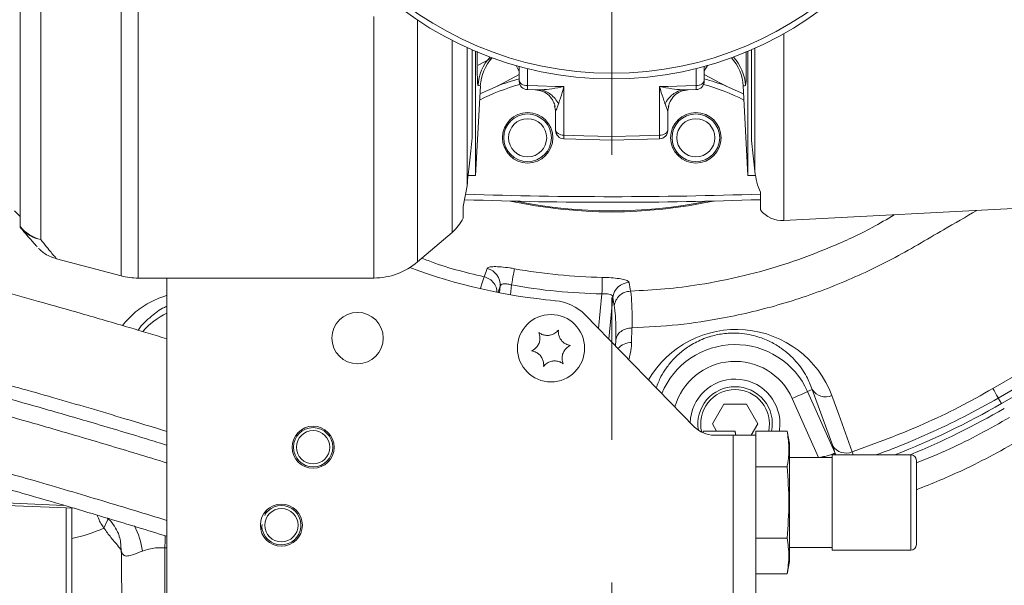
# Model space of a CAD drawing. Header units: millimetres. Extents: x 0 to 8410, y 0 to 5940.
# Tile 137 of 180: x 5332 to 5507, y 4100 to 4201. Entities that reach past the tile are written whole.
import ezdxf

# ---------------------------------------------------------------- set-up
doc = ezdxf.new("R2010")
doc.units = ezdxf.units.MM
doc.header["$LTSCALE"] = 10
doc.linetypes.add('CENTERX2', pattern=[20.32, 12.7, -2.54, 2.54, -2.54])

msp = doc.modelspace()

# ---------------------------------------------------------------- linework, layer by layer
at = {"color": 7, "linetype": 'CENTERX2', "lineweight": 0}
msp.add_line((5437.2, 2551.21), (5437.2, 4467.87), dxfattribs=at)
at = {"color": 8, "linetype": 'Continuous', "lineweight": 0}
for p, q in [((5352.76, 4350.87), (5352.76, 4154.87)), ((5349.7, 4155.27), (5349.7, 4350.48)), ((5335.38, 4344.02), (5335.38, 4161.72)), ((5394.78, 4154.87), (5394.78, 4201.5)), ((5402.57, 4200.84), (5402.57, 4157.75)), ((5467.91, 4198.44), (5467.91, 4165.1)), ((5408.73, 4163.01), (5408.73, 4197.24)), ((5411.41, 4195.94), (5411.41, 4171.33)), ((5462.73, 4173.91), (5462.73, 4195.82)), ((5420.7, 4191.17), (5416.81, 4189.1)), ((5422.18, 4192.2), (5422.18, 4189.17)), ((5452.23, 4189.17), (5452.23, 4192.2)), ((5457.6, 4189.1), (5453.7, 4191.17)), ((5413.77, 4189.12), (5413.36, 4189.18)), ((5423.68, 4188.42), (5424.53, 4188.43)), ((5428.68, 4188.99), (5428.68, 4180.33)), ((5445.73, 4180.33), (5445.73, 4188.99)), ((5449.88, 4188.43), (5450.73, 4188.42)), ((5417.3, 4153.4), (5416.92, 4152.38)), ((5417.19, 4152.25), (5417.3, 4153.4)), ((5419.33, 4153.64), (5419.16, 4151.89)), ((5434.85, 4145.85), (5435.46, 4152.05)), ((5437.41, 4151.43), (5436.67, 4143.98)), ((5437.66, 4149.9), (5437.41, 4151.43)), ((5440.81, 4145.97), (5440.75, 4143.37)), ((5437.88, 4142.74), (5437.91, 4143.85)), ((5472.96, 4135), (5472.13, 4134.63)), ((5476.6, 4124.98), (5472.96, 4135)), ((5474.07, 4122.89), (5469.39, 4133.41)), ((5472.13, 4134.63), (5476.96, 4123.77)), ((5506.13, 4133.49), (5506.7, 4132.49)), ((5458.87, 4126.87), (5458.87, 4080.37)), ((5476.95, 4123.67), (5476.96, 4123.77)), ((5476.95, 4123.67), (5477.11, 4123.37)), ((5476.96, 4123.77), (5477.18, 4123.37)), ((5480.09, 4123.9), (5480.28, 4123.37)), ((5490.52, 4106.37), (5490.52, 4123.37)), ((5299.46, 4116.05), (5339.5, 4114.36)), ((5357.87, 4106.78), (5357.52, 4106.79))]:
    msp.add_line(p, q, dxfattribs=at)
at = {"color": 7, "linetype": 'Continuous', "lineweight": 0}
for p, q in [((5331.7, 4164.04), (5331.7, 4341.7)), ((5506.7, 4132.49), (5623.81, 4200.11)), ((5412.32, 4195.54), (5412.32, 4179.87)), ((5412.93, 4195.28), (5412.93, 4173.12)), ((5413.21, 4193.38), (5413.23, 4195.24)), ((5461.18, 4195.25), (5461.19, 4193.53)), ((5461.48, 4173.12), (5461.48, 4195.28)), ((5462.14, 4179.39), (5462.14, 4195.56)), ((5420.7, 4190.13), (5420.7, 4192.59)), ((5453.7, 4192.59), (5453.7, 4190.13)), ((5437.2, 4190.37), (5437.2, 4180.1)), ((5412.93, 4173.12), (5413.77, 4189.12)), ((5416.81, 4189.1), (5413.69, 4187.72)), ((5422.16, 4188.45), (5423.68, 4188.41)), ((5450.73, 4188.41), (5452.24, 4188.45)), ((5460.72, 4187.69), (5457.6, 4189.1)), ((5460.64, 4189.12), (5461.48, 4173.12)), ((5427.01, 4185.54), (5427.2, 4184.71)), ((5427.2, 4181.29), (5427.2, 4184.71)), ((5447.2, 4184.71), (5447.4, 4185.54)), ((5447.2, 4184.71), (5447.2, 4181.29)), ((5428.66, 4179.69), (5437.2, 4179.46)), ((5437.2, 4179.46), (5445.74, 4179.69)), ((5462.14, 4179.39), (5462.73, 4173.91)), ((5411.6, 4173.12), (5412.93, 4173.12)), ((5461.48, 4173.12), (5462.87, 4173.12)), ((5411.41, 4171.33), (5410.7, 4167.61)), ((5463.7, 4167.03), (5463.7, 4170.18)), ((5330.7, 4166.87), (5331.7, 4165.87)), ((5410.7, 4165.54), (5410.7, 4167.61)), ((5467.91, 4165.1), (5511.3, 4167.38)), ((5331.7, 4163.92), (5331.7, 4164.04)), ((5331.81, 4163.78), (5331.7, 4163.91)), ((5402.57, 4157.75), (5408.73, 4163.01)), ((5338.17, 4158.3), (5349.7, 4155.27)), ((5352.76, 4154.87), (5394.78, 4154.87)), ((5357.87, 4154.87), (5357.87, 4085.37)), ((5451.9, 4128.38), (5432.45, 4148.31)), ((5455.16, 4128.87), (5457.18, 4132.37)), ((5457.18, 4132.37), (5461.22, 4132.37)), ((5461.22, 4132.37), (5463.25, 4128.87)), ((5455.91, 4127.57), (5455.16, 4128.87)), ((5463.25, 4128.87), (5462.09, 4126.87)), ((5467.2, 4128.87), (5467.1, 4127.57)), ((5453.52, 4127.57), (5453.47, 4127.29)), ((5453.49, 4127.29), (5453.52, 4127.57)), ((5453.52, 4127.57), (5459.22, 4127.57)), ((5458.87, 4126.87), (5455.48, 4126.87)), ((5462.87, 4126.87), (5458.87, 4126.87)), ((5459.34, 4126.87), (5459.22, 4127.57)), ((5459.22, 4127.57), (5459.29, 4126.87)), ((5468.48, 4127.57), (5462.87, 4127.57)), ((5462.87, 4127.57), (5462.87, 4126.87)), ((5462.87, 4126.87), (5462.87, 4080.37)), ((5468.87, 4125.37), (5468.48, 4127.57)), ((5468.87, 4125.37), (5468.87, 4104.37)), ((5476.52, 4122.87), (5468.87, 4122.87)), ((5490.52, 4123.37), (5476.52, 4123.37)), ((5476.52, 4106.37), (5476.52, 4123.37)), ((5468.48, 4121.22), (5462.87, 4121.22)), ((5491.52, 4107.37), (5491.52, 4122.37)), ((5299.43, 4115.61), (5341.4, 4113.84)), ((5339.9, 3967.37), (5339.9, 4113.93)), ((5340.9, 4108.45), (5340.9, 4113.92)), ((5349.53, 4108.34), (5349.47, 4108.58)), ((5468.48, 4108.52), (5462.87, 4108.52)), ((5340.9, 4081.71), (5340.9, 4108.45)), ((5468.87, 4106.87), (5476.52, 4106.87)), ((5476.52, 4106.37), (5490.52, 4106.37)), ((5468.48, 4102.17), (5468.87, 4104.37)), ((5468.48, 4102.17), (5462.87, 4102.17))]:
    msp.add_line(p, q, dxfattribs=at)
at = {"color": 7, "linetype": 'Continuous', "lineweight": 0, "flags": 128}
for points in [[(5415.86, 4194.13), (5413.41, 4192.82), (5413.39, 4192.81)], [(5375.62, 4113.46), (5375.47, 4112.96), (5375.35, 4112.57)], [(5374.89, 4110.97), (5374.74, 4110.42), (5374.63, 4110)]]:
    msp.add_lwpolyline(points, dxfattribs=at)
at = {"color": 8, "linetype": 'Continuous', "lineweight": 0, "flags": 128}
for points in [[(5420.7, 4191.72), (5420.48, 4192.14), (5420.16, 4192.74)], [(5453.7, 4191.72), (5453.93, 4192.14), (5454.25, 4192.74)], [(5420.7, 4190.13), (5420.73, 4189.94), (5420.82, 4189.76), (5420.95, 4189.6), (5421.13, 4189.45), (5421.36, 4189.33), (5421.61, 4189.24), (5421.89, 4189.19), (5422.18, 4189.17)], [(5453.7, 4190.13), (5453.68, 4189.94), (5453.59, 4189.76), (5453.46, 4189.6), (5453.27, 4189.45), (5453.05, 4189.33), (5452.8, 4189.24), (5452.52, 4189.19), (5452.23, 4189.17)], [(5422.18, 4189.17), (5424, 4189.12), (5427.2, 4189.03), (5428.68, 4188.99)], [(5445.73, 4188.99), (5447.2, 4189.03), (5450.41, 4189.12), (5452.23, 4189.17)], [(5427.2, 4181.29), (5427.23, 4181.11), (5427.32, 4180.93), (5427.45, 4180.76), (5427.63, 4180.62), (5427.86, 4180.5), (5428.11, 4180.41), (5428.39, 4180.35), (5428.68, 4180.33)], [(5445.73, 4180.33), (5446.02, 4180.35), (5446.3, 4180.41), (5446.55, 4180.5), (5446.77, 4180.62), (5446.96, 4180.76), (5447.09, 4180.93), (5447.18, 4181.11), (5447.2, 4181.29)], [(5428.68, 4180.33), (5432.24, 4180.23), (5437.2, 4180.1)], [(5437.2, 4180.1), (5442.17, 4180.23), (5445.73, 4180.33)], [(5414.44, 4155.1), (5414.86, 4156.22), (5414.98, 4156.56)], [(5419.33, 4153.64), (5419.42, 4154.14), (5419.51, 4154.63), (5419.59, 4155.09), (5419.67, 4155.51), (5419.74, 4155.87), (5419.79, 4156.17), (5419.83, 4156.39), (5419.85, 4156.53)], [(5413.82, 4153.05), (5414.07, 4153.99), (5414.44, 4155.1), (5414.44, 4155.1), (5414.44, 4155.1)], [(5435.46, 4152.05), (5435.47, 4152.57), (5435.48, 4153.06), (5435.49, 4153.53), (5435.49, 4153.95), (5435.5, 4154.32), (5435.5, 4154.62), (5435.51, 4154.85), (5435.51, 4154.99)], [(5440.29, 4154.08), (5440.48, 4152.9), (5440.54, 4152.54)], [(5505.16, 4135.17), (5522.48, 4145.17), (5537.23, 4153.68)], [(5538.21, 4152.02), (5523.02, 4143.24), (5506.13, 4133.49)], [(5506.13, 4133.49), (5506.09, 4133.55), (5506.04, 4133.65), (5505.95, 4133.8), (5505.84, 4133.99), (5505.71, 4134.22), (5505.55, 4134.5), (5505.37, 4134.81), (5505.16, 4135.17)], [(5469.39, 4133.41), (5469.91, 4133.64), (5470.41, 4133.86), (5470.87, 4134.07), (5471.28, 4134.25), (5471.62, 4134.4), (5471.88, 4134.52), (5472.05, 4134.59), (5472.13, 4134.63)], [(5476.46, 4133.92), (5477.67, 4130.58), (5480.09, 4123.9)], [(5346.65, 4110.32), (5347.29, 4111.7), (5347.39, 4112.08)], [(5357.52, 4106.79), (5357.56, 4108.09), (5357.58, 4108.99)], [(5349.74, 4106.35), (5349.61, 4107.96), (5349.53, 4108.34)], [(5357.52, 4106.79), (5357.52, 4096.88), (5357.52, 4076.56)]]:
    msp.add_lwpolyline(points, dxfattribs=at)
at = {"color": 7, "linetype": 'Continuous', "lineweight": 0}
for centre, radius in [((5437.2, 4252.87), 62.5), ((5437.2, 4252.87), 61.5), ((5422.2, 4179.87), 4.5), ((5422.2, 4179.87), 4.25), ((5452.2, 4179.87), 4.5), ((5452.2, 4179.87), 4.25), ((5422.2, 4179.87), 3.4), ((5452.2, 4179.87), 3.4), ((5391.87, 4144.16), 4.58), ((5426.37, 4142.37), 6), ((5383.95, 4124.71), 3.75), ((5383.95, 4124.71), 3.5), ((5383.95, 4124.71), 2.97), ((5378.29, 4110.82), 3.75), ((5378.29, 4110.82), 2.97)]:
    msp.add_circle(centre, radius, dxfattribs=at)
at = {"color": 8, "linetype": 'Continuous', "lineweight": 0}
for centre, radius, start, end in [((5421.35, 4188.8), 8, 136.9968, 177.3218), ((5453.05, 4188.8), 8, 2.6782, 43.0032), ((5431.2, 4151.78), 39, 105.4399, 116.7785), ((5443.2, 4151.78), 39, 63.2215, 74.5601), ((5337.1, 4168.53), 7.02, 219.7536, 255.7991), ((5336.47, 4167.72), 6.09, 218.5831, 220.2236), ((5336.49, 4167.77), 6.15, 220.4624, 259.5717), ((5414.31, 4153.64), 3, 355.5046, 77.1032), ((5437.2, 4252.87), 97.89, 259.7912, 269.0088), ((5437.2, 4252.87), 100.83, 259.7912, 269.0088), ((5440.38, 4151.08), 3, 91.6981, 173.2949), ((5364.2, 4135.87), 14.25, 116.3969, 138.1755), ((5459.43, 4127.51), 18.2, 20.6238, 149.5357), ((5440.68, 4140.22), 3.15, 88.8039, 138.6423), ((5459.2, 4128.87), 14.15, 24, 157.4918), ((5459.2, 4128.87), 11.15, 24, 164.2743), ((5459.2, 4128.87), 6.14, 90, 193.9268), ((5459.2, 4128.87), 6.13, 347.7826, 90), ((5475.34, 4136.5), 2.81, 212.2462, 293.5223), ((5478.97, 4126.48), 2.81, 212.2613, 293.6131), ((5335.56, 4134.68), 26.77, 281.5225, 294.4838), ((5338.73, 4104.04), 14.95, 8.3954, 26.5507)]:
    msp.add_arc(centre, radius, start, end, dxfattribs=at)
at = {"color": 7, "linetype": 'Continuous', "lineweight": 0}
for centre, radius, start, end in [((5421.75, 4188.7), 8, 137.3512, 176.9835), ((5452.65, 4188.7), 8, 2.9907, 42.6488), ((5431.2, 4151.78), 40, 105.1452, 111.0912), ((5422.2, 4189.95), 1.5, 180.0033, 268.6752), ((5452.2, 4189.95), 1.5, 271.6567, 359.9975), ((5443.2, 4151.78), 40, 68.9088, 74.8548), ((5428.7, 4181.18), 1.5, 179.9991, 268.6712), ((5445.7, 4181.18), 1.5, 271.615, 0.001), ((5437.2, 4914.37), 746, 267.98418, 272.03573), ((5437.2, 4914.37), 745, 267.99601, 272.03847), ((5437.2, 4252.87), 86.2, 257.8834, 282.1166), ((5437.2, 4252.87), 86, 258.6114, 281.3886), ((5467.65, 4170.1), 5, 217.8493, 273), ((5403.53, 4169.09), 8, 310.5018, 333.7013), ((5394.78, 4166.87), 12, 270, 310.5018), ((5436.18, 4250.43), 100, 249.5288, 264.8101), ((5352.76, 4166.87), 12, 255.2564, 270), ((5426.37, 4142.37), 8.5, 44.2967, 84.8101), ((5459.2, 4128.87), 8, 0, 178.4513), ((5459.2, 4128.87), 6.64, 90, 189.8585), ((5459.2, 4128.87), 6.64, 348.7159, 90), ((5437.2, 4252.87), 139, 291.3058, 300), ((5437.2, 4252.87), 140, 292.3316, 300), ((5455.48, 4131.87), 5, 224.2967, 270), ((5490.52, 4122.37), 1, 0, 90), ((5378.29, 4110.82), 3.5, 247.8401, 143.5512), ((5378.29, 4110.82), 3.5, 184.7986, 247.8401), ((5490.52, 4107.37), 1, 270, 0)]:
    msp.add_arc(centre, radius, start, end, dxfattribs=at)
at = {"color": 8, "linetype": 'Continuous', "lineweight": 0}
for points, knots in [([(5413.36, 4189.18), (5413.34, 4189.22), (5413.29, 4189.31), (5413.25, 4190.08), (5413.22, 4191.38), (5413.21, 4192.71), (5413.21, 4193.38)], [0, 0, 0, 0, 0.2121, 0.472053, 0.732018, 1, 1, 1, 1]), ([(5461.19, 4193.53), (5461.19, 4192.88), (5461.19, 4191.58), (5461.17, 4190.23), (5461.12, 4189.35), (5461.07, 4189.24), (5461.05, 4189.18)], [0, 0, 0, 0, 0.249893, 0.499768, 0.749891, 1, 1, 1, 1]), ([(5420.7, 4189.96), (5420.7, 4189.95), (5420.7, 4189.95), (5420.7, 4190.01), (5420.7, 4190.09), (5420.7, 4190.13)], [0, 0, 0, 0, 0.327479, 0.654876, 1, 1, 1, 1]), ([(5453.7, 4190.13), (5453.7, 4190.09), (5453.7, 4190.01), (5453.7, 4189.95), (5453.7, 4189.95), (5453.7, 4189.96)], [0, 0, 0, 0, 0.345124, 0.672521, 1, 1, 1, 1]), ([(5422.18, 4189.17), (5422.17, 4189), (5422.17, 4188.68), (5422.16, 4188.46), (5422.16, 4188.48), (5422.16, 4188.48)], [0, 0, 0, 0, 0.4076683, 0.7945528, 1, 1, 1, 1]), ([(5424.53, 4188.43), (5424.58, 4188.43), (5425.23, 4188.46), (5426.6, 4188.61), (5427.94, 4188.84), (5428.67, 4188.99), (5428.68, 4188.99)], [0, 0, 0, 0, 0.0378282, 0.4780629, 0.9961914, 1, 1, 1, 1]), ([(5427.71, 4185.93), (5427.51, 4186.25), (5427.12, 4186.89), (5426.34, 4187.64), (5425.46, 4188.19), (5424.84, 4188.35), (5424.53, 4188.43)], [0, 0, 0, 0, 0.250002, 0.499998, 0.749996, 1, 1, 1, 1]), ([(5428.68, 4188.99), (5428.68, 4188.99), (5428.47, 4188.29), (5428.16, 4187.27), (5427.84, 4186.3), (5427.72, 4185.96), (5427.71, 4185.93)], [0, 0, 0, 0, 0.003862, 0.63141, 0.962044, 1, 1, 1, 1]), ([(5446.7, 4185.93), (5446.69, 4185.96), (5446.57, 4186.3), (5446.25, 4187.27), (5445.94, 4188.29), (5445.73, 4188.99), (5445.73, 4188.99)], [0, 0, 0, 0, 0.037956, 0.36859, 0.996138, 1, 1, 1, 1]), ([(5445.73, 4188.99), (5445.74, 4188.99), (5446.46, 4188.84), (5447.81, 4188.61), (5449.18, 4188.46), (5449.83, 4188.43), (5449.88, 4188.43)], [0, 0, 0, 0, 0.0038086, 0.5219371, 0.9621718, 1, 1, 1, 1]), ([(5449.88, 4188.43), (5449.57, 4188.35), (5448.94, 4188.19), (5448.07, 4187.64), (5447.29, 4186.89), (5446.89, 4186.25), (5446.7, 4185.93)], [0, 0, 0, 0, 0.250004, 0.500002, 0.749998, 1, 1, 1, 1]), ([(5452.24, 4188.48), (5452.24, 4188.48), (5452.24, 4188.46), (5452.24, 4188.68), (5452.23, 4189), (5452.23, 4189.17)], [0, 0, 0, 0, 0.205393, 0.592304, 1, 1, 1, 1]), ([(5461.05, 4189.18), (5460.78, 4189.15), (5460.51, 4189.12), (5460.64, 4189.12), (5460.64, 4189.12)], [0, 0, 0, 0, 0.999699, 1, 1, 1, 1]), ([(5427.71, 4185.93), (5427.63, 4185.69), (5427.49, 4185.29), (5427.33, 4184.88), (5427.25, 4184.71), (5427.21, 4184.67), (5427.21, 4184.7), (5427.2, 4184.71)], [0, 0, 0, 0, 0.405985, 0.696261, 0.856829, 0.932167, 1, 1, 1, 1]), ([(5447.2, 4184.71), (5447.2, 4184.7), (5447.2, 4184.67), (5447.13, 4184.76), (5446.95, 4185.21), (5446.78, 4185.7), (5446.7, 4185.93)], [0, 0, 0, 0, 0.067951, 0.14342, 0.593307, 1, 1, 1, 1]), ([(5427.2, 4181.19), (5427.2, 4181.19), (5427.2, 4181.18), (5427.2, 4181.19), (5427.2, 4181.22), (5427.2, 4181.27), (5427.2, 4181.29)], [0, 0, 0, 0, 0.020395, 0.346873, 0.673139, 1, 1, 1, 1]), ([(5447.2, 4181.29), (5447.2, 4181.27), (5447.2, 4181.22), (5447.2, 4181.18), (5447.2, 4181.19), (5447.2, 4181.19)], [0, 0, 0, 0, 0.333666, 0.666725, 1, 1, 1, 1]), ([(5428.68, 4180.33), (5428.67, 4180.19), (5428.67, 4179.91), (5428.66, 4179.7), (5428.66, 4179.71), (5428.67, 4179.71)], [0, 0, 0, 0, 0.387605, 0.77453, 1, 1, 1, 1]), ([(5445.74, 4179.71), (5445.74, 4179.71), (5445.74, 4179.7), (5445.74, 4179.91), (5445.73, 4180.19), (5445.73, 4180.33)], [0, 0, 0, 0, 0.2253521, 0.612336, 1, 1, 1, 1]), ([(5502.3, 4166.9), (5500.33, 4165.77), (5495.28, 4162.87), (5487.23, 4158.09), (5477.58, 4153.6), (5467.53, 4150.08), (5457.96, 4147.79), (5449.02, 4146.43), (5443.55, 4146.13), (5440.81, 4145.98)], [0, 0, 0, 0, 0.10377, 0.26527, 0.426824, 0.588467, 0.75007, 0.875032, 1, 1, 1, 1]), ([(5440.54, 4152.54), (5442.59, 4152.65), (5446.69, 4152.86), (5453.46, 4153.73), (5460.82, 4155.19), (5468.68, 4157.43), (5476.32, 4160.32), (5482.64, 4163.22), (5486.28, 4165.37), (5487.57, 4166.13)], [0, 0, 0, 0, 0.124361, 0.248722, 0.413773, 0.578823, 0.743874, 0.908925, 1, 1, 1, 1]), ([(5335.38, 4161.72), (5335.73, 4161.28), (5336.44, 4160.4), (5337.26, 4159.41), (5337.85, 4158.71), (5338.18, 4158.33), (5338.18, 4158.33), (5338.18, 4158.32)], [0, 0, 0, 0, 0.210711, 0.421395, 0.637439, 0.853467, 1, 1, 1, 1]), ([(5403.37, 4158.43), (5403.73, 4158.27), (5407.29, 4156.79), (5411.06, 4155.9), (5414.44, 4155.1)], [0, 0, 0, 0, 0.102454, 1, 1, 1, 1]), ([(5414.98, 4156.56), (5415.07, 4156.65), (5415.25, 4156.84), (5416.17, 4156.93), (5417.45, 4156.87), (5418.76, 4156.72), (5419.57, 4156.58), (5419.85, 4156.53)], [0, 0, 0, 0, 0.225992, 0.450693, 0.669634, 0.884438, 1, 1, 1, 1]), ([(5416.71, 4152.41), (5416.7, 4152.61), (5416.68, 4153.15), (5416.23, 4153.97), (5415.46, 4154.75), (5414.78, 4154.98), (5414.44, 4155.1)], [0, 0, 0, 0, 0.156584, 0.437733, 0.71887, 1, 1, 1, 1]), ([(5435.51, 4154.99), (5436.05, 4154.98), (5437.13, 4154.94), (5438.57, 4154.78), (5439.64, 4154.56), (5440.19, 4154.31), (5440.27, 4154.14), (5440.29, 4154.08)], [0, 0, 0, 0, 0.215192, 0.431815, 0.649481, 0.86959, 1, 1, 1, 1]), ([(5419.33, 4153.64), (5419.22, 4153.67), (5418.89, 4153.76), (5418.35, 4153.85), (5417.81, 4153.83), (5417.43, 4153.69), (5417.34, 4153.5), (5417.3, 4153.4)], [0, 0, 0, 0, 0.115743, 0.327998, 0.54304, 0.767083, 1, 1, 1, 1]), ([(5440.54, 4152.54), (5440.19, 4152.49), (5439.47, 4152.39), (5438.56, 4151.79), (5437.88, 4150.93), (5437.73, 4150.24), (5437.66, 4149.9)], [0, 0, 0, 0, 0.250002, 0.500004, 0.75, 1, 1, 1, 1]), ([(5440.54, 4152.54), (5440.54, 4152.54), (5440.62, 4152.54), (5440.74, 4150.71), (5440.83, 4149.44), (5440.83, 4145.98), (5440.81, 4145.98), (5440.81, 4145.98)], [0, 0, 0, 0, 0.000003, 0.408195, 0.695014, 0.999997, 1, 1, 1, 1]), ([(5349.93, 4146.41), (5350.69, 4147.25), (5352.16, 4148.89), (5354.87, 4150.69), (5356.92, 4151.45), (5357.87, 4151.8)], [0, 0, 0, 0, 0.358292, 0.702156, 1, 1, 1, 1]), ([(5437.41, 4151.43), (5437.4, 4151.49), (5437.38, 4151.65), (5437.16, 4151.87), (5436.73, 4152.03), (5436.13, 4152.1), (5435.68, 4152.07), (5435.46, 4152.05)], [0, 0, 0, 0, 0.135492, 0.357819, 0.572484, 0.785462, 1, 1, 1, 1]), ([(5357.87, 4149.83), (5357.72, 4149.76), (5356.67, 4149.33), (5354.96, 4147.94), (5353.36, 4146.58), (5352.77, 4145.6), (5352.76, 4145.57)], [0, 0, 0, 0, 0.066727, 0.473854, 0.983106, 1, 1, 1, 1]), ([(5437.91, 4143.85), (5437.92, 4144.46), (5437.95, 4145.66), (5437.91, 4147.49), (5437.81, 4148.88), (5437.7, 4149.62), (5437.66, 4149.9)], [0, 0, 0, 0, 0.187466, 0.375191, 0.767124, 1, 1, 1, 1]), ([(5440.81, 4145.97), (5440.45, 4145.94), (5439.74, 4145.87), (5438.82, 4145.39), (5438.14, 4144.7), (5437.99, 4144.13), (5437.91, 4143.85)], [0, 0, 0, 0, 0.249996, 0.499997, 0.749999, 1, 1, 1, 1]), ([(5472.96, 4135), (5472.65, 4135.78), (5471.94, 4137.54), (5470.18, 4140.05), (5467.95, 4142.09), (5465.6, 4143.53), (5463.65, 4144.33), (5461.73, 4144.82), (5459.77, 4145.09), (5457.43, 4145.06), (5455.49, 4144.68), (5453.58, 4144.09), (5451.69, 4143.23), (5449.7, 4141.86), (5448.14, 4140.4), (5446.91, 4138.87), (5445.84, 4137.17), (5445.39, 4135.97), (5445.14, 4135.3)], [0, 0, 0, 0, 0.091529, 0.20693, 0.322134, 0.386604, 0.450914, 0.489478, 0.527943, 0.580354, 0.626534, 0.638645, 0.697643, 0.754313, 0.811211, 0.869066, 0.926967, 1, 1, 1, 1]), ([(5440.75, 4143.37), (5440.74, 4143.06), (5440.7, 4142.04), (5440.43, 4141.02), (5440.25, 4140.32)], [0, 0, 0, 0, 0.305133, 1, 1, 1, 1]), ([(5480.09, 4123.9), (5484.38, 4125.47), (5490.84, 4127.82), (5499.12, 4131.8), (5503.15, 4134.04), (5505.16, 4135.17)], [0, 0, 0, 0, 0.497351, 0.748676, 1, 1, 1, 1]), ([(5506.13, 4133.49), (5504.1, 4132.36), (5500.04, 4130.09), (5493.71, 4127.09), (5488.47, 4124.84), (5485.28, 4123.71), (5484.31, 4123.37)], [0, 0, 0, 0, 0.289649, 0.579297, 0.871965, 1, 1, 1, 1]), ([(5491.52, 4121.91), (5493.52, 4122.72), (5499.24, 4125.03), (5504.63, 4128.05), (5508.14, 4130.01)], [0, 0, 0, 0, 0.3490361, 1, 1, 1, 1]), ([(5510.53, 4126.3), (5507, 4124.33), (5500.85, 4120.9), (5494.31, 4118.25), (5491.52, 4117.12)], [0, 0, 0, 0, 0.572808, 1, 1, 1, 1]), ([(5476.96, 4123.77), (5476.93, 4123.94), (5476.87, 4124.2), (5476.67, 4124.77), (5476.6, 4124.98)], [0, 0, 0, 0, 0.629447, 1, 1, 1, 1]), ([(5474.07, 4122.89), (5474.12, 4122.9), (5474.5, 4122.95), (5475.21, 4123.08), (5476.06, 4123.3), (5476.7, 4123.52), (5476.87, 4123.62), (5476.95, 4123.67)], [0, 0, 0, 0, 0.03084, 0.276989, 0.519092, 0.759677, 1, 1, 1, 1]), ([(5346.65, 4110.32), (5346.29, 4110.83), (5345.85, 4111.48), (5345.54, 4112.41), (5345.48, 4112.6)], [0, 0, 0, 0, 0.8061874, 1, 1, 1, 1]), ([(5349.74, 4106.35), (5349.55, 4106.62), (5349.17, 4107.15), (5347.99, 4108.46), (5347.07, 4109.73), (5346.65, 4110.32)], [0, 0, 0, 0, 0.344564, 0.699788, 1, 1, 1, 1]), ([(5357.52, 4106.79), (5356.95, 4106.8), (5355.5, 4106.83), (5354.27, 4106.45), (5353.52, 4106.22)], [0, 0, 0, 0, 0.397816, 1, 1, 1, 1]), ([(5353.52, 4106.22), (5353.35, 4106.16), (5352.54, 4105.84), (5351.45, 4105.39), (5350.61, 4105.29), (5350.11, 4105.46), (5349.84, 4105.79), (5349.76, 4106.22), (5349.74, 4106.35)], [0, 0, 0, 0, 0.085648, 0.403101, 0.621354, 0.696727, 0.902813, 1, 1, 1, 1]), ([(5349.74, 4106.35), (5349.8, 4101.56), (5349.93, 4091.97), (5350.09, 4082.4), (5350.17, 4077.62)], [0, 0, 0, 0, 0.4998, 1, 1, 1, 1])]:
    msp.add_open_spline(points, degree=3, knots=knots, dxfattribs=at)
at = {"color": 7, "linetype": 'Continuous', "lineweight": 0}
for points, knots in [([(5423.57, 4188.41), (5424.02, 4188.36), (5424.92, 4188.24), (5426.08, 4187.45), (5426.83, 4186.39), (5427.03, 4185.75), (5427.12, 4185.45)], [0, 0, 0, 0, 0.254861, 0.516209, 0.775278, 1, 1, 1, 1]), ([(5447.29, 4185.45), (5447.38, 4185.75), (5447.58, 4186.39), (5448.32, 4187.45), (5449.49, 4188.24), (5450.39, 4188.36), (5450.84, 4188.41)], [0, 0, 0, 0, 0.224722, 0.483791, 0.745139, 1, 1, 1, 1]), ([(5412.32, 4179.87), (5412.15, 4178.31), (5411.81, 4175.17), (5411.54, 4172.62), (5411.41, 4171.33)], [0, 0, 0, 0, 0.494503, 1, 1, 1, 1]), ([(5437.2, 4180.1), (5437.2, 4179.96), (5437.2, 4179.68), (5437.2, 4179.48), (5437.2, 4179.48), (5437.2, 4179.49)], [0, 0, 0, 0, 0.3858827, 0.7728245, 1, 1, 1, 1]), ([(5463.7, 4170.18), (5463.48, 4170.75), (5463.02, 4171.89), (5462.83, 4173.23), (5462.73, 4173.91)], [0, 0, 0, 0, 0.496652, 1, 1, 1, 1]), ([(5357.87, 4144.04), (5355.65, 4144.71), (5350.56, 4146.24), (5342.92, 4148.47), (5335.29, 4150.63), (5328.64, 4152.46), (5321.3, 4154.4), (5312.74, 4156.56), (5302.43, 4158.97), (5292.48, 4161.05), (5283.42, 4162.71), (5275.82, 4163.91), (5269.27, 4164.79), (5263.35, 4165.45), (5257.32, 4165.99), (5250.48, 4166.42), (5241.09, 4166.69), (5229.77, 4166.41), (5217.23, 4165.19), (5205.3, 4163.19), (5193.74, 4160.4), (5184.74, 4157.51), (5178.16, 4155.01), (5174.11, 4153.34), (5170.61, 4151.78), (5167.74, 4150.41), (5165.28, 4149.19), (5162.9, 4147.96), (5160.13, 4146.46), (5156.84, 4144.58), (5153.19, 4142.36), (5149.49, 4139.94), (5145.91, 4137.44), (5141.85, 4134.41), (5137.4, 4130.82), (5132.54, 4126.49), (5127.7, 4121.73), (5123.64, 4117.26), (5120.3, 4113.21), (5117.68, 4109.79), (5115.09, 4106.13), (5112.56, 4102.25), (5110.25, 4098.33), (5108.33, 4094.76), (5106.84, 4091.73), (5105.7, 4089.24), (5104.79, 4087.11), (5104.06, 4085.28), (5103.37, 4083.48), (5102.63, 4081.41), (5101.78, 4078.82), (5100.88, 4075.76), (5099.82, 4071.57), (5098.8, 4066.45), (5098, 4060.54), (5097.57, 4054.79), (5097.45, 4049.86), (5097.52, 4045.87), (5097.65, 4042.88), (5097.81, 4040.33), (5098, 4038.11), (5098.23, 4035.87), (5098.54, 4033.27), (5098.98, 4030.15), (5099.64, 4026.21), (5100.54, 4021.69), (5101.7, 4016.78), (5102.99, 4011.99), (5104.36, 4007.44), (5105.64, 4003.6), (5106.73, 4000.54), (5107.59, 3998.23), (5108.36, 3996.24), (5109.1, 3994.39), (5110.04, 3992.1), (5110.94, 3989.95), (5111.63, 3988.43), (5111.81, 3988.01)], [0, 0, 0, 0, 0.015064, 0.034499, 0.051693, 0.066653, 0.079388, 0.101151, 0.124245, 0.148636, 0.1678, 0.184911, 0.199533, 0.211751, 0.22469, 0.240094, 0.257975, 0.288548, 0.318134, 0.346652, 0.375475, 0.405427, 0.417739, 0.429292, 0.439226, 0.44754, 0.454237, 0.460826, 0.468803, 0.479181, 0.491109, 0.503217, 0.515129, 0.526843, 0.545068, 0.562817, 0.581781, 0.602899, 0.614816, 0.627317, 0.640399, 0.654058, 0.668028, 0.680588, 0.689967, 0.698095, 0.704979, 0.710627, 0.715665, 0.722107, 0.730192, 0.739905, 0.750415, 0.76877, 0.786608, 0.803944, 0.820365, 0.830529, 0.839329, 0.846775, 0.852983, 0.858837, 0.866401, 0.875666, 0.886093, 0.900763, 0.915081, 0.929049, 0.942671, 0.955186, 0.962972, 0.969821, 0.975738, 0.980737, 0.986321, 0.996226, 1, 1, 1, 1]), ([(5334.76, 4160.41), (5334.76, 4160.41), (5334.76, 4160.4), (5334.43, 4160.78), (5333.82, 4161.46), (5332.96, 4162.44), (5332.2, 4163.33), (5331.81, 4163.78)], [0, 0, 0, 0, 0.14654, 0.356529, 0.566541, 0.783252, 1, 1, 1, 1]), ([(5335.01, 4160.15), (5335.17, 4159.99), (5335.53, 4159.64), (5336.27, 4159.11), (5337.16, 4158.61), (5337.86, 4158.41), (5338.18, 4158.32)], [0, 0, 0, 0, 0.1841111, 0.4109493, 0.7347738, 1, 1, 1, 1]), ([(5133.84, 4104.78), (5133.92, 4104.88), (5134.62, 4105.74), (5136.07, 4107.41), (5138.38, 4109.97), (5141.17, 4112.83), (5144.44, 4115.95), (5148, 4119.07), (5151.67, 4122.03), (5155.25, 4124.71), (5159.28, 4127.5), (5163.67, 4130.29), (5168.39, 4133), (5172.4, 4135.11), (5175.85, 4136.79), (5179.06, 4138.26), (5182.7, 4139.81), (5187.01, 4141.49), (5192, 4143.24), (5197.71, 4145), (5204.05, 4146.65), (5210.68, 4148.06), (5217.67, 4149.23), (5224.59, 4150.06), (5231.27, 4150.57), (5237, 4150.79), (5241.35, 4150.82), (5244.84, 4150.77), (5248.02, 4150.68), (5251.89, 4150.5), (5256.49, 4150.2), (5261.97, 4149.71), (5268.39, 4148.98), (5275.79, 4147.94), (5284.09, 4146.55), (5293.29, 4144.77), (5303.42, 4142.55), (5314.23, 4139.93), (5325.7, 4136.92), (5337.79, 4133.53), (5348.6, 4130.36), (5355.38, 4128.29), (5357.87, 4127.53)], [0, 0, 0, 0, 0.002058, 0.017378, 0.034914, 0.055941, 0.079479, 0.104547, 0.128284, 0.150494, 0.171167, 0.20053, 0.226215, 0.249013, 0.264552, 0.279824, 0.297834, 0.318688, 0.342389, 0.368444, 0.397263, 0.42722, 0.454737, 0.486032, 0.513134, 0.536025, 0.554684, 0.564769, 0.577014, 0.592011, 0.609789, 0.630388, 0.655374, 0.683665, 0.715343, 0.750496, 0.789204, 0.831529, 0.874787, 0.921321, 0.971125, 1, 1, 1, 1]), ([(5357.87, 4125.09), (5356.66, 4125.46), (5352.06, 4126.87), (5344.47, 4129.13), (5335.5, 4131.73), (5327.72, 4133.91), (5320.69, 4135.81), (5313.97, 4137.55), (5307.06, 4139.25), (5299.88, 4140.92), (5292.7, 4142.46), (5285.65, 4143.83), (5279.1, 4144.98), (5273.1, 4145.91), (5267.87, 4146.61), (5263.14, 4147.15), (5258.38, 4147.61), (5253.1, 4148.01), (5246.76, 4148.31), (5239.65, 4148.4), (5232.11, 4148.15), (5224.81, 4147.57), (5217.05, 4146.61), (5208.79, 4145.15), (5199.97, 4143.04), (5192.81, 4140.85), (5187.2, 4138.86), (5183.26, 4137.32), (5179.72, 4135.81), (5176.75, 4134.46), (5174.31, 4133.28), (5172.13, 4132.19), (5169.79, 4130.96), (5167, 4129.41), (5164.53, 4127.98), (5163.06, 4127.05), (5162.64, 4126.78)], [0, 0, 0, 0, 0.017565, 0.066594, 0.10979, 0.147194, 0.178872, 0.210912, 0.243826, 0.27813, 0.31377, 0.346677, 0.378907, 0.40749, 0.432447, 0.453849, 0.47542, 0.500811, 0.529977, 0.567295, 0.604859, 0.641534, 0.677357, 0.723951, 0.77138, 0.820494, 0.844682, 0.868928, 0.890521, 0.908875, 0.923984, 0.936405, 0.950592, 0.969347, 0.991404, 1, 1, 1, 1]), ([(5357.92, 4121.9), (5356.09, 4122.47), (5350.82, 4124.08), (5342.52, 4126.55), (5333.44, 4129.18), (5325.58, 4131.38), (5317.72, 4133.5), (5309.26, 4135.67), (5299.63, 4137.97), (5290.68, 4139.91), (5282.66, 4141.46), (5276.01, 4142.61), (5269.99, 4143.52), (5264.75, 4144.21), (5259.94, 4144.76), (5255.05, 4145.22), (5249.57, 4145.61), (5243.02, 4145.9), (5235.72, 4145.95), (5228.03, 4145.66), (5220.58, 4145.04), (5212.66, 4144.02), (5204.23, 4142.49), (5195.22, 4140.29), (5187.9, 4138.03), (5182.18, 4135.96), (5178.18, 4134.37), (5174.6, 4132.83), (5171.6, 4131.44), (5169.13, 4130.24), (5166.9, 4129.11), (5164.5, 4127.84), (5161.62, 4126.23), (5158.32, 4124.27), (5154.88, 4122.09), (5151.48, 4119.78), (5147.64, 4117), (5143.45, 4113.7), (5138.94, 4109.8), (5134.5, 4105.57), (5130.6, 4101.44), (5127.16, 4097.41), (5124.22, 4093.66), (5121.3, 4089.57), (5118.5, 4085.2), (5116.09, 4080.95), (5114.15, 4077.14), (5112.69, 4074), (5111.6, 4071.42), (5110.7, 4069.15), (5109.79, 4066.69), (5108.71, 4063.49), (5107.4, 4059.01), (5106.15, 4053.68), (5105.17, 4047.97), (5104.56, 4042.65), (5104.27, 4038.06), (5104.18, 4034.21), (5104.2, 4031.1), (5104.29, 4028.42), (5104.41, 4026.22), (5104.55, 4024.16), (5104.74, 4021.88), (5105.05, 4019.01), (5105.48, 4015.69), (5106.22, 4010.92), (5107.32, 4005.19), (5108.78, 3998.9), (5110.19, 3993.56), (5111.36, 3989.48), (5112.28, 3986.44), (5112.97, 3984.26), (5113.65, 3982.13), (5114.47, 3979.68), (5115.53, 3976.56), (5117.01, 3972.41), (5118.94, 3967.25), (5121.37, 3961.08), (5124.22, 3954.18), (5126.36, 3949.31), (5127.48, 3946.77)], [0, 0, 0, 0, 0.0117983, 0.0338149, 0.0531759, 0.0698976, 0.0840046, 0.1033548, 0.1237063, 0.1451638, 0.1601266, 0.1745211, 0.187237, 0.1983038, 0.207782, 0.2177576, 0.2294386, 0.2428143, 0.2597888, 0.2767389, 0.2933046, 0.3094911, 0.330558, 0.3520305, 0.3742435, 0.3851766, 0.3960847, 0.4057454, 0.4139522, 0.4207035, 0.4263047, 0.4327691, 0.4413011, 0.4513226, 0.4621806, 0.4728473, 0.4833087, 0.4995228, 0.5152055, 0.5312654, 0.5493903, 0.5618483, 0.5751178, 0.5891879, 0.6040459, 0.6189636, 0.630687, 0.6405435, 0.6485491, 0.6547184, 0.661403, 0.6710406, 0.6835563, 0.7014293, 0.7179766, 0.7332329, 0.7472141, 0.7571609, 0.7658704, 0.7733523, 0.7796291, 0.7842743, 0.7905903, 0.7985732, 0.8081958, 0.8180814, 0.8381817, 0.8555826, 0.8702972, 0.8826217, 0.8896252, 0.8956609, 0.9008639, 0.9074501, 0.9161976, 0.9270904, 0.9422907, 0.9595572, 0.9788238, 1, 1, 1, 1]), ([(5427.69, 4145.61), (5427.49, 4145.4), (5427.15, 4145.04), (5426.43, 4144.71), (5425.73, 4144.61), (5425.05, 4144.7), (5424.55, 4144.91), (5424.3, 4145.08), (5424.22, 4145.14)], [0, 0, 0, 0, 0.235563, 0.408149, 0.581144, 0.74507, 0.917179, 1, 1, 1, 1]), ([(5429.84, 4142.85), (5429.56, 4142.91), (5429.07, 4143.03), (5428.43, 4143.49), (5427.99, 4144.04), (5427.73, 4144.68), (5427.66, 4145.21), (5427.68, 4145.51), (5427.69, 4145.61)], [0, 0, 0, 0, 0.235572, 0.40815, 0.581154, 0.745068, 0.917174, 1, 1, 1, 1]), ([(5424.22, 4145.14), (5424.31, 4144.86), (5424.45, 4144.38), (5424.37, 4143.59), (5424.11, 4142.94), (5423.69, 4142.39), (5423.26, 4142.07), (5422.99, 4141.94), (5422.9, 4141.89)], [0, 0, 0, 0, 0.235545, 0.408134, 0.581127, 0.745058, 0.917163, 1, 1, 1, 1]), ([(5422.9, 4141.89), (5423.18, 4141.83), (5423.67, 4141.72), (5424.31, 4141.25), (5424.75, 4140.7), (5425.01, 4140.06), (5425.08, 4139.53), (5425.06, 4139.23), (5425.05, 4139.13)], [0, 0, 0, 0, 0.235565, 0.408145, 0.581149, 0.745065, 0.917199, 1, 1, 1, 1]), ([(5428.52, 4139.61), (5428.43, 4139.88), (5428.29, 4140.36), (5428.37, 4141.15), (5428.63, 4141.8), (5429.05, 4142.35), (5429.47, 4142.68), (5429.75, 4142.81), (5429.84, 4142.85)], [0, 0, 0, 0, 0.235547, 0.408139, 0.581134, 0.745066, 0.917174, 1, 1, 1, 1]), ([(5425.05, 4139.13), (5425.25, 4139.34), (5425.59, 4139.71), (5426.31, 4140.03), (5427.01, 4140.13), (5427.69, 4140.04), (5428.19, 4139.83), (5428.44, 4139.66), (5428.52, 4139.61)], [0, 0, 0, 0, 0.235566, 0.408154, 0.58115, 0.745082, 0.917193, 1, 1, 1, 1]), ([(5136.31, 3951), (5135.31, 3953.25), (5133.42, 3957.5), (5130.91, 3963.49), (5128.82, 3968.72), (5127.13, 3973.17), (5125.79, 3976.83), (5124.78, 3979.71), (5124.02, 3981.92), (5123.39, 3983.81), (5122.53, 3986.45), (5121.36, 3990.19), (5120.06, 3994.67), (5118.92, 3998.9), (5117.96, 4002.78), (5117.04, 4006.82), (5116.2, 4010.99), (5115.46, 4015.27), (5114.9, 4019.25), (5114.5, 4022.85), (5114.26, 4025.78), (5114.11, 4028.32), (5114, 4030.97), (5113.97, 4034.23), (5114.07, 4038.02), (5114.37, 4042.31), (5114.89, 4046.65), (5115.6, 4050.84), (5116.41, 4054.56), (5117.3, 4057.97), (5118.28, 4061.2), (5119.35, 4064.35), (5120.56, 4067.48), (5121.97, 4070.75), (5123.65, 4074.26), (5125.7, 4078.09), (5128.21, 4082.24), (5131.04, 4086.4), (5133.96, 4090.23), (5136.5, 4093.26), (5138.54, 4095.55), (5140.23, 4097.34), (5141.98, 4099.13), (5144.07, 4101.15), (5146.53, 4103.41), (5149.37, 4105.85), (5152.6, 4108.45), (5156.21, 4111.14), (5159.94, 4113.7), (5163.46, 4115.94), (5166.54, 4117.76), (5169.08, 4119.17), (5171.06, 4120.23), (5172.61, 4121.02), (5174.07, 4121.75), (5175.73, 4122.55), (5177.77, 4123.5), (5180.57, 4124.74), (5184.25, 4126.25), (5188.76, 4127.93), (5193.69, 4129.56), (5198.89, 4131.07), (5204.85, 4132.55), (5211.64, 4133.92), (5219.35, 4135.06), (5227.35, 4135.82), (5235.61, 4136.17), (5243.73, 4136.09), (5251.44, 4135.69), (5258.33, 4135.08), (5264.03, 4134.43), (5268.63, 4133.81), (5272.6, 4133.21), (5276.9, 4132.51), (5282.06, 4131.59), (5288.23, 4130.39), (5295.44, 4128.85), (5303.69, 4126.94), (5312.99, 4124.62), (5323.28, 4121.87), (5334.56, 4118.68), (5346.19, 4115.25), (5354.07, 4112.84), (5357.87, 4111.68)], [0, 0, 0, 0, 0.019575, 0.037026, 0.052283, 0.065299, 0.075886, 0.084257, 0.090401, 0.095231, 0.100696, 0.113464, 0.127915, 0.139763, 0.150485, 0.161939, 0.175238, 0.187203, 0.199761, 0.210528, 0.219251, 0.22597, 0.233341, 0.24319, 0.255473, 0.267936, 0.282852, 0.295984, 0.307555, 0.318557, 0.329102, 0.339213, 0.349648, 0.360462, 0.372308, 0.385755, 0.400619, 0.416766, 0.43157, 0.444033, 0.452165, 0.458832, 0.465737, 0.474199, 0.484223, 0.494691, 0.506452, 0.519503, 0.532696, 0.54417, 0.553898, 0.561882, 0.567667, 0.571988, 0.575806, 0.580654, 0.586551, 0.593496, 0.604651, 0.617306, 0.630377, 0.643814, 0.657618, 0.675395, 0.69377, 0.712767, 0.731279, 0.750227, 0.767301, 0.78248, 0.795726, 0.804749, 0.81266, 0.821747, 0.832886, 0.84638, 0.8621, 0.8801, 0.900434, 0.923151, 0.947812, 0.974811, 1, 1, 1, 1]), ([(5150.32, 3955.56), (5149.31, 3957.91), (5147.43, 3962.28), (5144.99, 3968.32), (5143.04, 3973.35), (5141.61, 3977.19), (5140.61, 3979.96), (5139.96, 3981.78), (5139.48, 3983.17), (5139.04, 3984.44), (5138.55, 3985.91), (5137.82, 3988.09), (5136.85, 3991.09), (5135.71, 3994.76), (5134.52, 3998.8), (5133.43, 4002.76), (5132.46, 4006.55), (5131.6, 4010.17), (5130.82, 4013.77), (5130.09, 4017.61), (5129.45, 4021.45), (5128.95, 4025.15), (5128.61, 4028.36), (5128.41, 4030.8), (5128.29, 4032.83), (5128.2, 4034.87), (5128.14, 4037.38), (5128.17, 4040.35), (5128.33, 4044.14), (5128.71, 4048.31), (5129.33, 4052.51), (5130.03, 4056.11), (5130.81, 4059.34), (5131.68, 4062.38), (5132.66, 4065.37), (5133.81, 4068.43), (5135.19, 4071.68), (5136.89, 4075.22), (5139, 4079.1), (5141.56, 4083.24), (5144.4, 4087.27), (5147.2, 4090.82), (5149.53, 4093.53), (5151.37, 4095.54), (5152.93, 4097.16), (5154.61, 4098.84), (5156.63, 4100.75), (5159.07, 4102.94), (5161.99, 4105.39), (5165.46, 4108.08), (5169.25, 4110.78), (5173.05, 4113.25), (5176.47, 4115.29), (5179.29, 4116.86), (5181.48, 4118.01), (5183.24, 4118.9), (5185, 4119.76), (5187.14, 4120.75), (5189.99, 4122), (5193.59, 4123.46), (5197.86, 4125.03), (5202.52, 4126.55), (5207.42, 4127.95), (5213.01, 4129.31), (5219.36, 4130.56), (5226.54, 4131.59), (5233.95, 4132.24), (5241.57, 4132.51), (5249.04, 4132.39), (5256.13, 4131.98), (5262.48, 4131.4), (5267.72, 4130.78), (5271.99, 4130.2), (5275.78, 4129.63), (5279.98, 4128.94), (5285.04, 4128.03), (5291.05, 4126.85), (5298.04, 4125.35), (5306.03, 4123.49), (5315.03, 4121.22), (5325.01, 4118.54), (5335.95, 4115.43), (5347, 4112.17), (5354.42, 4109.9), (5357.87, 4108.85)], [0, 0, 0, 0, 0.0205237, 0.0381816, 0.0528931, 0.0646118, 0.0719668, 0.0772886, 0.0806918, 0.0841912, 0.0885168, 0.0936683, 0.1034295, 0.1150807, 0.126341, 0.1395566, 0.1506473, 0.1605677, 0.1724022, 0.1834084, 0.1957693, 0.2077751, 0.217722, 0.2256258, 0.2306449, 0.2368488, 0.2447748, 0.2544183, 0.2650825, 0.2810633, 0.2948405, 0.3064583, 0.3171938, 0.3276755, 0.337799, 0.3485447, 0.3601411, 0.3728725, 0.3874247, 0.4036125, 0.4205565, 0.4351441, 0.4470657, 0.4545384, 0.4608474, 0.468167, 0.4767432, 0.4865771, 0.4983792, 0.5115901, 0.5261742, 0.5399328, 0.5514968, 0.5608701, 0.5677066, 0.5726187, 0.5776384, 0.5842227, 0.5923661, 0.6035018, 0.6162149, 0.629326, 0.642757, 0.6565019, 0.6741184, 0.6922494, 0.7109432, 0.7289372, 0.7473896, 0.7640617, 0.7788971, 0.7918191, 0.8005799, 0.8085543, 0.8181447, 0.829737, 0.8436656, 0.8598193, 0.878287, 0.8991611, 0.9225149, 0.9479056, 0.9757332, 1, 1, 1, 1]), ([(5468.48, 4127.57), (5468.61, 4126.65), (5468.88, 4124.8), (5468.72, 4122.68), (5468.52, 4121.48), (5468.48, 4121.22)], [0, 0, 0, 0, 0.436345, 0.875498, 1, 1, 1, 1]), ([(5468.48, 4121.22), (5468.63, 4119.11), (5468.93, 4114.88), (5468.63, 4110.65), (5468.48, 4108.52)], [0, 0, 0, 0, 0.497916, 1, 1, 1, 1]), ([(5347.26, 4112.08), (5347.35, 4112), (5347.85, 4111.61), (5348.55, 4110.67), (5349.19, 4109.52), (5349.38, 4108.81), (5349.44, 4108.56)], [0, 0, 0, 0, 0.0851508, 0.4564641, 0.8062036, 1, 1, 1, 1]), ([(5468.48, 4108.52), (5468.63, 4107.47), (5468.93, 4105.35), (5468.63, 4103.23), (5468.48, 4102.17)], [0, 0, 0, 0, 0.497925, 1, 1, 1, 1])]:
    msp.add_open_spline(points, degree=3, knots=knots, dxfattribs=at)

doc.saveas('drawing.dxf')
